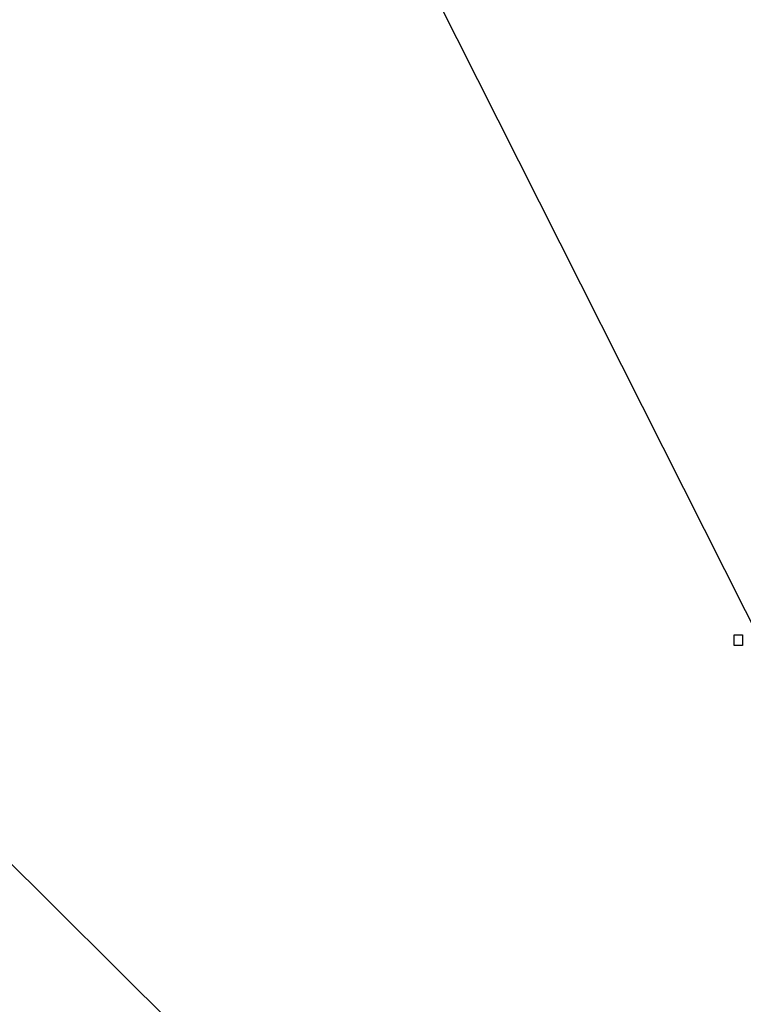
# Model space of a CAD drawing. Extents: x -2750778 to 860276, y -1983468 to 1712338.
# Tile 1 of 17: x -276736 to -3360, y -135565 to 236306. Entities that reach past the tile are written whole.
import ezdxf

# ---------------------------------------------------------------- set-up
doc = ezdxf.new("R2010")
doc.units = 0
doc.layers.add('TAVOLO_2', color=2, linetype='CONTINUOUS')
doc.layers.add('TAVOLO_3', color=4, linetype='CONTINUOUS')

# ---------------------------------------------------------------- blocks, each defined once
blk = doc.blocks.new('*U15')
at = {"layer": 'TAVOLO_3'}
for p, q in [((-6836, 3983), (-3632, 3983)), ((-6836, -46), (-6836, 3983)), ((-3632, 3983), (-3632, -46)), ((-3632, -46), (-6836, -46))]:
    blk.add_line(p, q, dxfattribs=at)
blk = doc.blocks.new('BLOKO')
at = {"layer": 'TAVOLO_3'}
blk.add_line((398.72, 91.26), (-237.14, 167.5), dxfattribs=at)
blk.add_attdef('ETIKEDO', (-289.22, -218.05), '', height=100, dxfattribs=at)

msp = doc.modelspace()

# ---------------------------------------------------------------- linework, layer by layer
at = {"layer": 'TAVOLO_2'}
msp.add_line((-526777.786, 1053820.443), (845976.368, -1672170.931), dxfattribs=at)

# ---------------------------------------------------------------- block references
at = {"layer": 'TAVOLO_3'}
ref = msp.add_blockref('BLOKO', (0, 0), dxfattribs=dict(at, xscale=3256.517756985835, yscale=-1843.492018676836, zscale=3256.517756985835, rotation=311.3439199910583))
ref.add_attrib('ETIKEDO', 'valoro', (-320368.77, 972635.91), dxfattribs={"height": 184349.2019, "rotation": 311.34391999, "width": 1.766494})
msp.add_blockref('*U15', (0, 0), dxfattribs=at)

doc.saveas('drawing.dxf')
